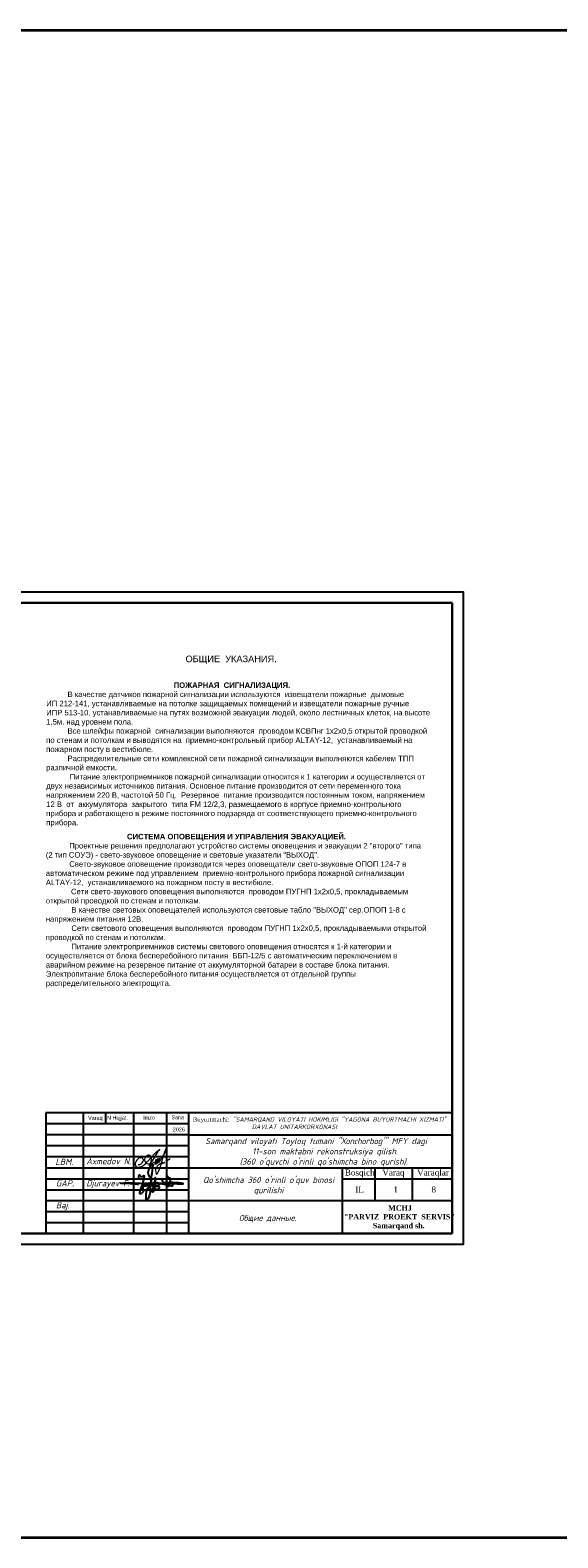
# Model space of a CAD drawing. Header units: millimetres. Extents: x 1114507 to 93926427, y 174473 to 817039.
# Tile 80 of 256: x 1543044 to 1567061, y 455604 to 524213. Entities that reach past the tile are written whole.
import ezdxf

# ---------------------------------------------------------------- set-up
doc = ezdxf.new("R2010")
doc.units = ezdxf.units.MM
doc.linetypes.add('ACAD_ISO02W100', pattern=[15, 12, -3])
doc.layers.add('Ф А С А Д', color=250, linetype='Continuous', lineweight=15)
doc.styles.add('arial', font='arial.ttf', dxfattribs={"height": 300})
doc.styles.get("Standard").update_dxf_attribs({"font": 'isocpeui.ttf'})
doc.styles.add('WMF-Times New Roman0', font='times.ttf')
doc.styles.add('ńňčëü1', font='isocpeui.ttf', dxfattribs={"height": 350})

# ---------------------------------------------------------------- blocks, each defined once
blk = doc.blocks.new('rgsxhy')
at = {"color": 5}
for points in [[(30159764, 9369979), (30160729, 9371976), (30160134, 9373086), (30160845, 9375073), (30160529, 9371279), (30160336, 9368855), (30159821, 9367832), (30159766, 9369571), (30165013, 9370643)], [(30158318, 9372237), (30158292, 9372259), (30158313, 9372993), (30158693, 9372536), (30159097, 9372756), (30158930, 9370820), (30158827, 9369247), (30158463, 9369143), (30158559, 9369856), (30159235, 9371184), (30159510, 9371288), (30159540, 9370947), (30159450, 9370679), (30159339, 9370650), (30159361, 9370924), (30159747, 9371281), (30159933, 9371214), (30159918, 9370984), (30159866, 9370709), (30159740, 9370650), (30159740, 9370910), (30160119, 9371295), (30160364, 9371221), (30160282, 9370791), (30160134, 9370702), (30160156, 9370902), (30160253, 9371169), (30160416, 9371266), (30160624, 9371251), (30160631, 9370947), (30160520, 9370739), (30160416, 9370746), (30160527, 9370999), (30160698, 9371199), (30160869, 9371251), (30161010, 9371117), (30161025, 9370828), (30160854, 9370717), (30160832, 9370976), (30160958, 9371184), (30161196, 9371429), (30161627, 9371986), (30161567, 9372349), (30161322, 9370056), (30161196, 9369744), (30161032, 9369450), (30160943, 9369915), (30161107, 9370464), (30161478, 9371132), (30161961, 9371429), (30162250, 9371221), (30162198, 9370761), (30161687, 9370666), (30161515, 9370590), (30161433, 9370590), (30162154, 9370635), (30162280, 9370516), (30162243, 9370197), (30162028, 9370012), (30161575, 9370012), (30161352, 9370012), (30161322, 9370071)], [(30163692, 9371398), (30163961, 9372626), (30163708, 9372145), (30164262, 9372436), (30164117, 9370650), (30164117, 9371236), (30164841, 9371318), (30164871, 9371483), (30164848, 9371138), (30165028, 9371176), (30165036, 9371416), (30165013, 9370643)], [(30158109, 9371020), (30157190, 9371107), (30154479, 9371260), (30157795, 9371310), (30158983, 9371230), (30160506, 9371280), (30167135, 9371184), (30164561, 9371384), (30162918, 9371683), (30163073, 9372004)]]:
    blk.add_spline(points, degree=3, dxfattribs=at)
blk = doc.blocks.new('rthtrh')
at = {"color": 5}
for p, q in [((1363834, 521118), (1363842, 521141)), ((1363834, 521086), (1363834, 521118)), ((1363834, 521056), (1363834, 521086)), ((1363840, 521035), (1363834, 521056)), ((1363845, 521017), (1363840, 521035)), ((1363842, 521141), (1363854, 521167)), ((1363865, 520990), (1363845, 521017)), ((1363854, 521167), (1363868, 521192)), ((1363868, 521192), (1363889, 521219)), ((1363889, 521219), (1363907, 521234)), ((1363907, 521234), (1363927, 521243)), ((1363927, 521243), (1363940, 521249)), ((1363940, 521249), (1363965, 521249)), ((1363965, 521249), (1363988, 521244)), ((1363988, 521244), (1364013, 521227)), ((1364013, 521227), (1364030, 521204)), ((1364037, 521043), (1364026, 520997)), ((1364030, 521204), (1364039, 521185)), ((1364044, 521090), (1364037, 521043)), ((1364039, 521185), (1364046, 521147)), ((1364046, 521147), (1364044, 521090)), ((1364568, 521050), (1364689, 521123)), ((1363882, 520966), (1363865, 520990)), ((1363895, 520959), (1363882, 520966)), ((1363917, 520946), (1363895, 520959)), ((1363951, 520940), (1363917, 520946)), ((1363996, 520940), (1363951, 520940)), ((1364033, 520940), (1363996, 520940)), ((1364017, 520962), (1364016, 520946)), ((1364016, 520946), (1364016, 520940)), ((1364026, 520997), (1364017, 520962)), ((1364075, 520948), (1364033, 520940)), ((1364148, 520999), (1364075, 520948))]:
    blk.add_line(p, q, dxfattribs=at)
for points in [[(1364210, 521100), (1364186, 521015), (1364172, 520967), (1364172, 520940), (1364173, 520926), (1364179, 520925), (1364185, 520931), (1364202, 520956), (1364218, 520984), (1364240, 521027), (1364256, 521068), (1364272, 521125), (1364269, 521122), (1364225, 520990), (1364220, 520961), (1364220, 520944), (1364225, 520939), (1364232, 520939), (1364241, 520950), (1364248, 520960), (1364254, 520969), (1364260, 520978), (1364273, 520996), (1364281, 521008), (1364288, 521027), (1364309, 521073), (1364315, 521086), (1364332, 521126), (1364332, 521134), (1364327, 521134), (1364314, 521097), (1364294, 521040), (1364290, 521012), (1364293, 520997), (1364298, 520988), (1364308, 520988), (1364316, 520999), (1364326, 521014), (1364344, 521036), (1364351, 521047), (1364377, 521090), (1364389, 521112), (1364414, 521155), (1364449, 521203), (1364476, 521258), (1364523, 521332), (1364563, 521417), (1364583, 521493), (1364590, 521517), (1364590, 521527), (1364583, 521532), (1364571, 521532), (1364561, 521512), (1364541, 521459), (1364498, 521348), (1364434, 521131), (1364395, 520998), (1364377, 520936), (1364337, 520802), (1364282, 520678), (1364249, 520605), (1364238, 520588), (1364230, 520594), (1364226, 520615), (1364222, 520638), (1364214, 520663), (1364206, 520725), (1364206, 520774), (1364224, 520814), (1364265, 520883), (1364310, 520926), (1364364, 520959), (1364411, 520988), (1364432, 520996), (1364434, 520992), (1364431, 520979), (1364419, 520970), (1364414, 520960), (1364416, 520951), (1364423, 520951), (1364434, 520958), (1364443, 520964), (1364452, 520968), (1364474, 520975), (1364483, 520978), (1364492, 520986), (1364499, 520996), (1364503, 521002), (1364511, 521006), (1364511, 521006)], [(1363608, 520919), (1363661, 520924), (1363702, 520951), (1363738, 520975), (1363765, 521018), (1363780, 521059), (1363780, 521096), (1363765, 521122), (1363753, 521142), (1363714, 521156), (1363671, 521156), (1363631, 521136), (1363583, 521097), (1363555, 521074), (1363525, 521025), (1363511, 520984), (1363500, 520955), (1363500, 520930), (1363508, 520901), (1363515, 520870), (1363535, 520855), (1363555, 520841), (1363586, 520832), (1363613, 520832), (1363645, 520832), (1363675, 520843), (1363732, 520864), (1363761, 520883), (1363817, 520921), (1363863, 520963), (1363919, 521022), (1364179, 521312), (1364247, 521377), (1364282, 521405), (1364314, 521429), (1364336, 521443), (1364310, 521401), (1364279, 521361), (1364173, 521198), (1364133, 521139), (1364110, 521102), (1364087, 521068), (1364069, 521040), (1364047, 520995), (1364019, 520954), (1364007, 520925), (1363990, 520903), (1363970, 520879)]]:
    blk.add_lwpolyline(points, dxfattribs=at)

msp = doc.modelspace()

# ---------------------------------------------------------------- linework, layer by layer
at = {"color": 5, "lineweight": 30}
for p, q in [((1562252.7, 498147.8, 0), (1522752.7, 498147.8, 0)), ((1562252.7, 498147.8, 0), (1562252.7, 469447.8, 0)), ((1562252.7, 469447.8, 0), (1522752.7, 469447.8, 0))]:
    msp.add_line(p, q, dxfattribs=at)
for p, q in [((1543752.7, 474947.8, 0), (1543752.7, 469447.8, 0)), ((1543752.7, 474947.8, 0), (1543752.7, 469447.8, 0)), ((1543752.7, 474947.8, 0), (1543752.7, 469447.8, 0)), ((1562252.7, 474947.8, 0), (1543752.7, 474947.8, 0)), ((1545452.7, 474947.8, 0), (1545452.7, 469447.8, 0)), ((1545452.7, 474947.8, 0), (1545452.7, 469447.8, 0)), ((1546472.4, 474947.8, 0), (1546472.4, 474447.8, 0)), ((1547752.7, 474947.8, 0), (1547752.7, 469447.8, 0)), ((1549252.7, 474947.8, 0), (1549252.7, 469447.8, 0)), ((1550252.7, 474947.8, 0), (1550252.7, 469447.8, 0)), ((1562252.7, 469447.8, 0), (1562252.7, 474947.8, 0)), ((1562252.7, 474947.8, 0), (1562252.7, 469447.8, 0)), ((1550252.7, 474447.8, 0), (1543752.7, 474447.8, 0)), ((1550252.7, 473947.8, 0), (1543752.7, 473947.8, 0)), ((1550252.7, 473447.8, 0), (1543752.7, 473447.8, 0)), ((1550252.7, 473947.8, 0), (1562252.7, 473947.8, 0)), ((1550252.7, 472947.8, 0), (1543752.7, 472947.8, 0)), ((1543752.7, 472447.8, 0), (1562252.7, 472447.8, 0)), ((1557252.7, 469447.8, 0), (1557252.7, 472447.8, 0)), ((1558752.7, 470947.8, 0), (1558752.7, 472447.8, 0)), ((1560452.7, 470947.8, 0), (1560452.7, 472447.8, 0)), ((1543752.7, 471947.8, 0), (1550252.7, 471947.8, 0)), ((1543752.7, 471447.8, 0), (1550252.7, 471447.8, 0)), ((1557252.7, 471947.8, 0), (1562252.7, 471947.8, 0)), ((1543752.7, 470947.8, 0), (1562252.7, 470947.8, 0)), ((1543752.7, 470447.8, 0), (1550252.7, 470447.8, 0)), ((1543752.7, 469947.8, 0), (1550252.7, 469947.8, 0))]:
    msp.add_line(p, q)
at = {"color": 0, "lineweight": 35, "ltscale": 100}
msp.add_lwpolyline([(1463063.6, 524213.4), (2027905.8, 524213.4), (2027905.8, 455603.6), (1463063.6, 455603.6)], close=True, dxfattribs=at)
at = {"layer": 'Defpoints', "color": 3, "linetype": 'ByBlock', "elevation": 0}
msp.add_lwpolyline([(1520752.7, 468947.8), (1520752.7, 498647.8), (1562752.7, 498647.8), (1562752.7, 468947.8)], close=True, dxfattribs=at)

# ---------------------------------------------------------------- block references
at = {"lineweight": 9, "xscale": 0.2250350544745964, "yscale": 0.2250350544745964, "zscale": 0.2250350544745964}
msp.add_blockref('rgsxhy', (-5238659.5, -1637123, 0), dxfattribs=at)
at = {"layer": 'Ф А С А Д', "xscale": 1.33529119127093, "yscale": 1.33529119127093, "zscale": 1.33529119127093}
msp.add_blockref('rthtrh', (-272846.9, -222991.3, 0), dxfattribs=at)

# ---------------------------------------------------------------- texts
at = {"color": 7, "lineweight": 20, "attachment_point": 1}
for s, insert, char_height, width in [('{\\fArial Cyr|b0|i0|c204|p34;ОБЩИЕ  УКАЗАНИЯ.}', (1550115.1, 495752.5, 0), 300, 4422.784), ('{\\fArial|b1|i0|c204|p34;          \\H1.1364x;                                                   ПОЖАРНАЯ  СИГНАЛИЗАЦИЯ.\\P          \\fArial|b0|i0|c204|p34;В качестве датчиков пожарной сигнализации используются  извещатели пожарные  дымовые  \\PИП 212-141, устанавливаемые на потолке защищаемых помещений и извещатели пожарные ручные \\PИПР 513-10, устанавливаемые на путях возможной эвакуации людей, около лестничных клеток, на высоте 1,5м. над уровнем пола. \\H0.99997x;\\P          Все шлейфы пожарной  сигнализации выполняются  проводом \\H1x;\\C256;КСВПнг\\H1.00001x;\\C7; 1х2х0,5 открытой проводкой по стенам и потолкам и выводятся на  приемно-контрольный прибор ALTAY-12,  устанавливаемый на пожарном посту в вестибюле. \\P          Распределительные сети комплексной сети пожарной сигнализации выполняются кабелем ТПП различной емкости.\\H0.99997x;\\P           Питание электроприемников пожарной сигнализации относится к 1 категории и осуществляется от двух независимых источников питания. Основное питание производится от сети переменного тока напряжением 220 В, частотой 50 Гц.  Резервное  питание производится постоянным током, напряжением 12 В  от  аккумулятора  закрытого  типа FM 12/2,3, размещаемого в корпусе \\H0.99997x;приемно-контрольного прибора и работающего в режиме постоянного подзаряда от соответствующего приемно-контрольного прибора.\\P} ', (1543775.6, 494531.3, 0), 220, 17431.963), ('\\pt8191.92;{\\fArial|b1|i0|c204|p34;\\C256;                                         \\H1.1364x;  СИСТЕМА ОПОВЕЩЕНИЯ И УПРАВЛЕНИЯ ЭВАКУАЦИЕЙ.\\P\\fArial|b0|i0|c204|p34;           Проектные решения предполагают устройство системы оповещения и эвакуации 2 "второго" типа \\P(2 тип СОУЭ) - свето-звуковое оповещение и световые указатели "ВЫХОД".\\P           Свето-звуковое оповещение производится через оповещатели свето-звуковые ОПОП 124-7 в автоматическом режиме под управлением  \\C7;приемно-контрольного прибора пожарной сигнализации \\H0.99997x;ALTAY-12\\H1.00003x;,  устанавливаемого на пожарном посту в вестибюле.\\P\\fTimes New Roman|b1|i0|c204|p18;\\C256;            \\fArial|b0|i0|c204|p34;Сети свето-звукового оповещения выполняются  проводом \\H0.99997x;\\C0;ПУГНП\\C256; \\H1.00003x;1х2х0,5, прокладываемым открытой проводкой по стенам и потолкам. \\P            В качестве световых оповещателей используются световые табло "ВЫХОД" сер.ОПОП 1-8 с напряжением питания 12В.\\P            Сети светового оповещения выполняются  проводом \\H0.99996x;\\C0;ПУГНП\\H1.00004x;\\C256; 1х2х0,5, прокладываемыми открытой проводкой по стенам и потолкам.\\P            Питание электроприемников системы светового оповещения относятся к 1-й категории и  осуществляется от блока бесперебойного питания  ББП-12/5 с автоматическим переключением в аварийном режиме на резервное питание от аккумуляторной батареи в составе блока питания. Электропитание блока бесперебойного питания осуществляется от отдельной группы распределительного электрощита.\\fTimes New Roman|b1|i0|c204|p18;           }', (1543758.1, 487640.6, 0), 220, 17371.437)]:
    msp.add_mtext(s, dxfattribs=dict(at, insert=insert, char_height=char_height, width=width))
at = {"linetype": 'ACAD_ISO02W100', "lineweight": 5, "ltscale": 70, "char_height": 176.79, "attachment_point": 1, "style": 'arial'}
for s, insert in [('Varaq', (1545682, 474801.9, 0)), ('N Hujjat.', (1546544.7, 474808.6, 0)), ('Imzo', (1548191.2, 474815.6, 0)), ('Sana', (1549474.9, 474830.5, 0)), ('2026', (1549536.2, 474273.2, 0))]:
    msp.add_mtext(s, dxfattribs=dict(at, insert=insert))
at = {"style": 'WMF-Times New Roman0'}
for s, insert, char_height, width, attachment_point in [('Buyurtmachi:{\\fISOCPEUR|b0|i1|c204|p34; "SAMARQAND VILOYATI HOKIMLIGI "YAGONA\\fISOCPEUR|b0|i1|c0|p34; \\fISOCPEUR|b0|i1|c204|p34;BUYURTMACHI XIZMATI" \\fISOCPEUR|b0|i1|c0|p34;\\P                   \\fISOCPEUR|b0|i1|c204|p34;DAVLAT UNITARKORXONASI}', (1550445.6, 474477, 21081.1), 200, 11807.079, 4), ('\\pi924.6356;{\\fISOCPEUR|b0|i1|c0|p34;Samarqand viloyati Toyloq tumani "\\fISOCPEUR|b0|i1|c204|p34;Хо\\fISOCPEUR|b0|i1|c0|p34;n\\fISOCPEUR|b0|i1|c204|p34;с\\fISOCPEUR|b0|i1|c0|p34;h\\fISOCPEUR|b0|i1|c204|p34;о\\fISOCPEUR|b0|i1|c0|p34;rb\\fISOCPEUR|b0|i1|c204|p34;о\\fISOCPEUR|b0|i1|c0|p34;g\'" \\fISOCPEUR|b0|i1|c204|p34;М\\fISOCPEUR|b0|i1|c0|p34;FY dagi\\P            11-son maktabni rekonstruksiya qilish. \\P\\pi0;              (360 o\'quvchi o\'rinli qo\'shimcha bino qurish).}', (1550085.7, 473151.5, 0), 280, 25248.265, 4), ('{\\fISOCPEUR|b0|i1|c0|p34;Axmedov N.}', (1545599.9, 472883.6, 0), 282.857, 3416.244, 1), ("\\pt2436.8176;{\\fISOCPEUR|b0|i1|c0|p34;Qo'shimcha 360 o'rinli o'quv binosi qurilishi}", (1553893.2, 472032.9, 0), 280, 5963.158, 2), ('\\pi2577.7728;{\\fTimes New Roman|b1|i0|c204|p18;\\C0;MCHJ\\P\\pi563.1768;\\C1;"PARVIZ  PROEKT  SERVIS"\\C0;\\P\\pi1876.6728;Samarqand sh.\\C256; }', (1556760.3, 470733.8, 0), 240, 5957.741, 1)]:
    msp.add_mtext(s, dxfattribs=dict(at, insert=insert, char_height=char_height, width=width, attachment_point=attachment_point))
at = {"attachment_point": 1}
for s, insert, char_height, width in [('{\\C1;LBM.}', (1544192.4, 472856.5, 0), 282.86, 1251.396), ('{\\fTimes New Roman|b0|i0|c204|p18;Bosqich}', (1557365.2, 472366.3, 0), 274.074, 1251.396), ('{\\fTimes New Roman|b0|i0|c204|p18;Varaq}', (1559070.7, 472362.1, 0), 274.074, 1251.396), ('{\\fTimes New Roman|b0|i0|c204|p18;Varaqlar}', (1560652.3, 472362.8, 0), 274.074, 1251.396), ('{\\C1;GAP\\fTimes New Roman|b0|i0|c204|p18;.}', (1544217, 471878.2, 0), 282.857, 1251.396), ('Djurayev F.', (1545599.9, 471883.6, 0), 282.857, 2152.774), ('{\\fTimes New Roman|b0|i0|c204|p18;IL}', (1557840.1, 471584.2, 0), 274.074, 1251.396), ('{\\fTimes New Roman|b0|i0|c0|p18;1}', (1559578.7, 471594.8, 0), 274.074, 1251.396), ('{\\fTimes New Roman|b0|i0|c0|p18;8}', (1561309.3, 471594.8, 0), 274.074, 1251.396), ('{\\C1;Baj.}', (1544217, 470878.2, 0), 282.86, 1251.396)]:
    msp.add_mtext(s, dxfattribs=dict(at, insert=insert, char_height=char_height, width=width))
at = {"color": 0, "lineweight": 0, "ltscale": 100, "insert": (1553457.6, 470125.6, 0), "char_height": 270, "width": 6350.37, "attachment_point": 5, "style": 'ńňčëü1'}
msp.add_mtext('\\pi793.719;Общие данные.', dxfattribs=at)

doc.saveas('drawing.dxf')
